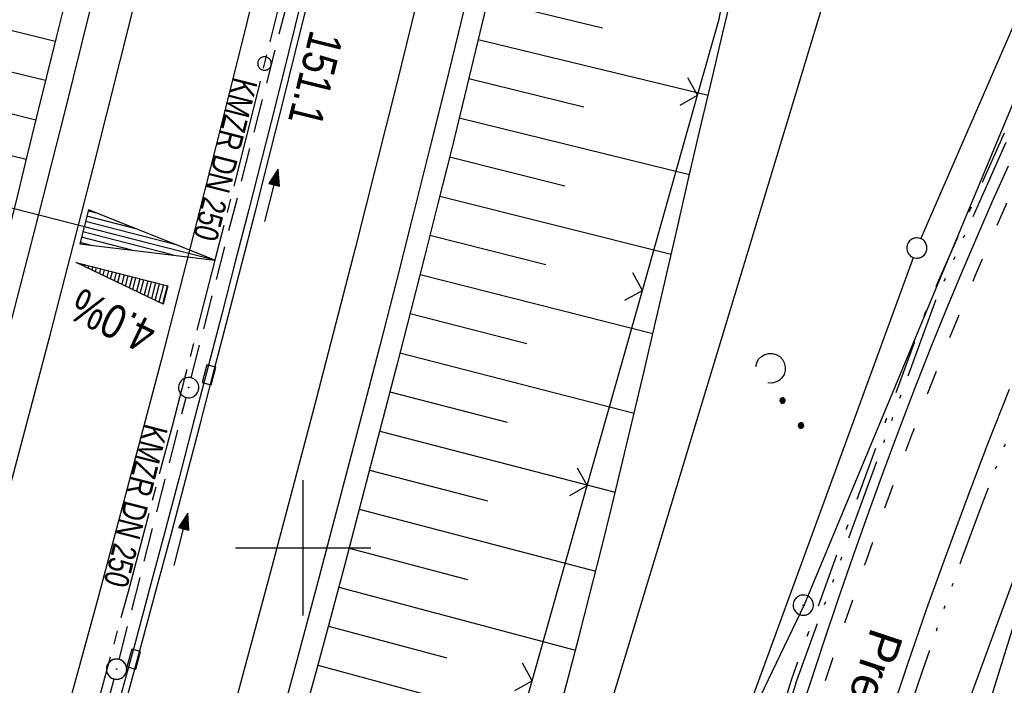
# Model space of a CAD drawing. Extents: x 511715 to 512121, y 473902 to 474680.
# Tile 5 of 21: x 511879 to 511952, y 473990 to 474039. Entities that reach past the tile are written whole.
import ezdxf

# ---------------------------------------------------------------- set-up
doc = ezdxf.new("R2010")
doc.units = 0
doc.header["$LTSCALE"] = 10
doc.header["$MEASUREMENT"] = 0
for name, pattern in [('ACAD_ISO03W100', [30, 12, -18]), ('ACAD_ISO14W100', [25.5, 12, -3, 0.5, -3, 0.5, -3, 0.5, -3]), ('ACHSE', [5.5, 4, -0.5, 0.5, -0.5]), ('LT00', [0]), ('LT08', [0.42, 0.2, -0.1, 0.02, -0.1]), ('STRICHLINIE2', [0.375, 0.25, -0.125])]:
    doc.linetypes.add(name, pattern=pattern)
doc.layers.get('0').update_dxf_attribs({"linetype": 'LT00'})
for name, color, linetype in [('-AX-020', 250, 'ACHSE'), ('-EL-020', 250, 'LT00'), ('-Halt-Pfeil', 4, 'LT00'), ('-Haltung', 182, 'STRICHLINIE2'), ('-Haltungsbeschriftung', 182, 'LT00'), ('-QUE-20W', 11, 'LT00'), ('-ST-20-1', 250, 'LT00'), ('ABWASSERLTG', 24, 'LT00'), ('DFK_AB_L', 21, 'LT00'), ('DFK_GZPKT', 250, 'LT00'), ('DFK_KATASTER', 250, 'LT00'), ('DFK_NUTZUNG', 250, 'LT00'), ('ORTSRICHTUNG', 7, 'Continuous'), ('STROM_UNTER', 80, 'LT08'), ('TELEKOM', 210, 'ACAD_ISO14W100'), ('V91_AFBR_BAB', 250, 'LT00'), ('V91_BOESCH', 250, 'LT00'), ('V91_BOSCHUNG', 250, 'LT00'), ('V91_KA_PRUF', 182, 'LT00'), ('V91_LD_MARK', 2, 'LT00'), ('V91_RASTER', 250, 'LT00'), ('V91_RINNE', 182, 'LT00'), ('V91_SINKK', 182, 'LT00'), ('V91_ZAUN', 40, 'LT00'), ('V92_AFBR_BAB', 250, 'LT00'), ('V92_KA_PRUF', 182, 'LT00'), ('V92_RINNE', 182, 'LT00'), ('V92_SINKK', 182, 'LT00'), ('WASSERLTG', 130, 'ACAD_ISO03W100')]:
    doc.layers.add(name, color=color, linetype=linetype)
doc.styles.add('Beschrift', font='ARIAL.TTF')
doc.styles.add('Haltungsbeschriftung', font='ARIAL.TTF', dxfattribs={"width": 0.75})

# ---------------------------------------------------------------- blocks, each defined once
blk = doc.blocks.new('SYMB7010')
at = {"color": 0, "linetype": 'ByBlock'}
for points in [[(-0.031408, 0.499213), (-0.093728, 0.49134), (-0.15457, 0.475719), (-0.212975, 0.452595), (-0.268021, 0.422333), (-0.31884, 0.385411), (-0.36463, 0.342411), (-0.40467, 0.29401), (-0.438329, 0.240973), (-0.465074, 0.184136), (-0.484486, 0.124395), (-0.496256, 0.062692), (-0.5002, 0)], [(0.5002, 0), (0.496256, 0.062692), (0.484485, 0.124395), (0.465074, 0.184136), (0.438329, 0.240973), (0.40467, 0.29401), (0.36463, 0.342411), (0.31884, 0.385411), (0.268021, 0.422333), (0.212975, 0.452595), (0.15457, 0.475719), (0.093728, 0.49134), (0.031408, 0.499213), (-0.031408, 0.499213)], [(-0.5002, 0), (-0.496256, -0.062692), (-0.484486, -0.124395), (-0.465075, -0.184136), (-0.438329, -0.240973), (-0.404671, -0.29401), (-0.36463, -0.342411), (-0.31884, -0.385411), (-0.268021, -0.422333), (-0.212975, -0.452595), (-0.154571, -0.475719), (-0.093728, -0.49134), (-0.031408, -0.499213), (0.031408, -0.499213)], [(0.031408, -0.499213), (0.093728, -0.491341), (0.15457, -0.475719), (0.212975, -0.452595), (0.268021, -0.422333), (0.31884, -0.385411), (0.36463, -0.342411), (0.404671, -0.294011), (0.438329, -0.240974), (0.465075, -0.184136), (0.484486, -0.124395), (0.496256, -0.062692), (0.500201, 0)]]:
    blk.add_lwpolyline(points, dxfattribs=at)
blk = doc.blocks.new('SYMB0018')
at = {"color": 0, "linetype": 'ByBlock'}
for p, q in [((1, 0.13), (0, 0)), ((0.615385, 0.08), (1, 0.08)), ((0.923077, 0.12), (1, 0.12)), ((0.000669, 0), (1, 0)), ((0.307692, 0.04), (1, 0.04)), ((0.307692, -0.04), (1, -0.04)), ((0.615385, -0.08), (1, -0.08)), ((0.923077, -0.12), (1, -0.12))]:
    blk.add_line(p, q, dxfattribs=at)
blk.add_lwpolyline([(0, 0), (1, -0.13), (1, 0.13)], dxfattribs=at)
blk = doc.blocks.new('SYMB0002')
at = {"color": 0, "linetype": 'ByBlock'}
for points in [[(-0.031395, 0.499013), (-0.093691, 0.491144), (-0.154509, 0.475528), (-0.21289, 0.452414), (-0.267913, 0.422164), (-0.318712, 0.385257), (-0.364484, 0.342274), (-0.404509, 0.293893), (-0.438154, 0.240877), (-0.464888, 0.184062), (-0.484292, 0.124345), (-0.496058, 0.062667), (-0.5, 0)], [(-0.5, 0), (-0.496058, -0.062667), (-0.484292, -0.124345), (-0.464888, -0.184062), (-0.438154, -0.240877), (-0.404509, -0.293893), (-0.364485, -0.342274), (-0.318712, -0.385257), (-0.267914, -0.422164), (-0.21289, -0.452414), (-0.154509, -0.475529), (-0.093691, -0.491144), (-0.031395, -0.499014), (0.031395, -0.499014)], [(0.5, 0), (0.496057, 0.062667), (0.484292, 0.124345), (0.464888, 0.184062), (0.438153, 0.240877), (0.404509, 0.293893), (0.364484, 0.342274), (0.318712, 0.385257), (0.267913, 0.422164), (0.21289, 0.452414), (0.154509, 0.475528), (0.093691, 0.491144), (0.031395, 0.499013), (-0.031395, 0.499013)], [(0.031395, -0.499014), (0.093691, -0.491144), (0.154509, -0.475529), (0.21289, -0.452414), (0.267914, -0.422164), (0.318712, -0.385257), (0.364485, -0.342274), (0.404509, -0.293893), (0.438154, -0.240877), (0.464889, -0.184062), (0.484292, -0.124345), (0.496058, -0.062667), (0.5, 0)]]:
    blk.add_lwpolyline(points, dxfattribs=at)
blk = doc.blocks.new('SYMB0652')
at = {"color": 0, "linetype": 'ByBlock'}
blk.add_lwpolyline([(-0.15, -0.075), (0.15, -0.075), (0.15, 0.075), (-0.15, 0.075), (-0.15, -0.075)], dxfattribs=at)
blk = doc.blocks.new('SYMB0003')
at = {"color": 0, "linetype": 'ByBlock'}
for p, q in [((-0.015712, 0), (0.010166, 0.012015)), ((0, -0.021257), (-0.015712, 0)), ((0.010166, 0.012015), (0, -0.021257))]:
    blk.add_line(p, q, dxfattribs=at)
for points in [[(-0.031395, 0.499013), (-0.093691, 0.491144), (-0.154509, 0.475528), (-0.21289, 0.452414), (-0.267913, 0.422164), (-0.318712, 0.385257), (-0.364484, 0.342274), (-0.404509, 0.293893), (-0.438154, 0.240877), (-0.464888, 0.184062), (-0.484292, 0.124345), (-0.496058, 0.062667), (-0.5, 0)], [(0.5, 0), (0.496057, 0.062667), (0.484292, 0.124345), (0.464888, 0.184062), (0.438153, 0.240877), (0.404509, 0.293893), (0.364484, 0.342274), (0.318712, 0.385257), (0.267913, 0.422164), (0.21289, 0.452414), (0.154509, 0.475528), (0.093691, 0.491144), (0.031395, 0.499013), (-0.031395, 0.499013)], [(-0.5, 0), (-0.496058, -0.062667), (-0.484292, -0.124345), (-0.464888, -0.184062), (-0.438154, -0.240877), (-0.404509, -0.293893), (-0.364485, -0.342274), (-0.318712, -0.385257), (-0.267914, -0.422164), (-0.21289, -0.452414), (-0.154509, -0.475529), (-0.093691, -0.491144), (-0.031395, -0.499014), (0.031395, -0.499014)], [(0.031395, -0.499014), (0.093691, -0.491144), (0.154509, -0.475529), (0.21289, -0.452414), (0.267914, -0.422164), (0.318712, -0.385257), (0.364485, -0.342274), (0.404509, -0.293893), (0.438154, -0.240877), (0.464889, -0.184062), (0.484292, -0.124345), (0.496058, -0.062667), (0.5, 0)]]:
    blk.add_lwpolyline(points, dxfattribs=at)
blk = doc.blocks.new('SYMB0024')
at = {"color": 0, "linetype": 'ByBlock'}
for p, q in [((-0.5, 0.5), (0, 0)), ((0, 0), (0.5, 0.5))]:
    blk.add_line(p, q, dxfattribs=at)
blk = doc.blocks.new('SYMB7231')
at = {"color": 0, "linetype": 'ByBlock'}
for p, q in [((0.109975, -0.002365), (0.105504, -0.031126)), ((0.23, -0.057081), (0.23, -0.082919)), ((0.235, -0.087105), (0.235, -0.052895)), ((0.24, -0.050836), (0.24, -0.089164)), ((0.245, -0.089796), (0.245, -0.050204)), ((0.25, -0.050836), (0.25, -0.089164)), ((0.255, -0.087105), (0.255, -0.052895)), ((0.26, -0.057081), (0.26, -0.082919)), ((0.265, -0.070126), (0.265, -0.069854)), ((0.46, -0.057081), (0.46, -0.082919)), ((0.465, -0.087105), (0.465, -0.052895)), ((0.47, -0.050836), (0.47, -0.089164)), ((0.475, -0.089796), (0.475, -0.050204)), ((0.48, -0.050836), (0.48, -0.089164)), ((0.485, -0.087105), (0.485, -0.052895)), ((0.49, -0.057081), (0.49, -0.082919)), ((0.495, -0.070126), (0.495, -0.069854))]:
    blk.add_line(p, q, dxfattribs=at)
for points in [[(-0.109975, -0.002365), (-0.106745, 0.026562), (-0.096041, 0.053629), (-0.078613, 0.076941), (-0.055681, 0.094866), (-0.028851, 0.106149), (0, 0.11)], [(0, 0.11), (0.028851, 0.106149), (0.055681, 0.094866), (0.078613, 0.076941), (0.096041, 0.053629), (0.106745, 0.026562), (0.109975, -0.002365)], [(-0.075234, -0.080249), (-0.093647, -0.057708), (-0.105504, -0.031126), (-0.109975, -0.002365)], [(0.105504, -0.031126), (0.093647, -0.057708), (0.075234, -0.080249)], [(0.265, -0.07), (0.263019, -0.061322), (0.25747, -0.054363), (0.24945, -0.050501), (0.24055, -0.050501), (0.23253, -0.054363), (0.226981, -0.061322), (0.225, -0.07), (0.226981, -0.078678), (0.23253, -0.085637), (0.24055, -0.089499), (0.24945, -0.089499), (0.25747, -0.085637), (0.263019, -0.078678), (0.265, -0.07)], [(0.495, -0.07), (0.493019, -0.061322), (0.48747, -0.054363), (0.47945, -0.050501), (0.47055, -0.050501), (0.46253, -0.054363), (0.456981, -0.061322), (0.455, -0.07), (0.456981, -0.078678), (0.46253, -0.085637), (0.47055, -0.089499), (0.47945, -0.089499), (0.48747, -0.085637), (0.493019, -0.078678), (0.495, -0.07)]]:
    blk.add_lwpolyline(points, dxfattribs=at)
blk = doc.blocks.new('SYMB0070')
at = {"color": 0, "linetype": 'ByBlock'}
for p, q in [((-0.5, 0), (0.2, 0)), ((0.5, 0), (0.2, 0.1)), ((0.2, 0.1), (0.2, 0)), ((0.468, 0), (0.21, 0.086)), ((0.21, 0.086), (0.21, -0.086)), ((0.21, -0.086), (0.468, 0)), ((0.22, -0.072), (0.437, 0)), ((0.23, -0.058), (0.405, 0)), ((0.24, -0.045), (0.374, 0)), ((0.342, 0), (0.25, 0.031)), ((0.25, 0.031), (0.25, -0.031)), ((0.25, -0.031), (0.342, 0)), ((0.26, -0.017), (0.31, 0)), ((0.27, -0.003), (0.279, 0))]:
    blk.add_line(p, q, dxfattribs=at)
for points in [[(0.2, 0), (0.2, -0.1), (0.5, 0)], [(0.437, 0), (0.22, 0.072), (0.22, -0.072)], [(0.405, 0), (0.23, 0.058), (0.23, -0.058)], [(0.374, 0), (0.24, 0.045), (0.24, -0.045)], [(0.31, 0), (0.26, 0.017), (0.26, -0.017)], [(0.279, 0), (0.27, 0.003), (0.27, -0.003)]]:
    blk.add_lwpolyline(points, dxfattribs=at)

msp = doc.modelspace()

# ---------------------------------------------------------------- linework, layer by layer
at = {"layer": '-AX-020', "ltscale": 0.2, "flags": 128}
msp.add_lwpolyline([(511996.045, 474653.246), (511995.098, 474646.242), (511992.439, 474626.448), (511989.798, 474606.651), (511987.169, 474586.854), (511984.552, 474567.054), (511981.943, 474547.253), (511979.34, 474527.452), (511976.744, 474507.689), (511975.127, 474495.377), (511973.477, 474482.815), (511971.825, 474470.254), (511970.169, 474457.693), (511968.506, 474445.133), (511966.835, 474432.574), (511965.154, 474420.016), (511963.46, 474407.46), (511961.752, 474394.906), (511960.027, 474382.355), (511958.283, 474369.806), (511956.518, 474357.259), (511954.73, 474344.717), (511952.918, 474332.177), (511951.078, 474319.642), (511949.209, 474307.111), (511947.309, 474294.584), (511945.376, 474282.063), (511943.407, 474269.547), (511941.4, 474257.038), (511939.355, 474244.534), (511937.267, 474232.038), (511935.137, 474219.549), (511932.96, 474207.067), (511930.736, 474194.594), (511928.462, 474182.131), (511926.136, 474169.676), (511923.757, 474157.232), (511921.321, 474144.799), (511918.829, 474132.377), (511916.276, 474119.967), (511913.661, 474107.57), (511910.982, 474095.187), (511908.238, 474082.818), (511905.425, 474070.464), (511902.544, 474058.127), (511899.59, 474045.806), (511896.562, 474033.504), (511893.47, 474021.261), (511890.29, 474008.997), (511887.033, 473996.753), (511883.699, 473984.53), (511880.287, 473972.328), (511876.798, 473960.148), (511873.233, 473947.991), (511869.591, 473935.856), (511866.167, 473924.705)], dxfattribs=at)
at = {"layer": '-EL-020', "flags": 128}
msp.add_lwpolyline([(511888.626, 474022.501), (511848.643, 474032.733), (511852.596, 474048.179), (511819.842, 474056.561)], dxfattribs=at)
at = {"layer": '-Haltung'}
for p, q in [((511891.709, 474012.571), (511899.025, 474041.108)), ((511886.373, 473991.751), (511891.337, 474011.118)), ((511886.373, 473991.752), (511887.013, 473994.249)), ((511881.823, 473974.398), (511885.997, 473990.3)), ((511881.823, 473974.398), (511885.997, 473990.3))]:
    msp.add_line(p, q, dxfattribs=at)
at = {"layer": '-QUE-20W'}
for p, q in [((511883.26, 474021.09), (511883.258, 474021.08)), ((511883.533, 474020.947), (511883.551, 474021.016)), ((511883.841, 474020.942), (511883.809, 474020.815)), ((511884.085, 474020.682), (511884.132, 474020.867)), ((511884.423, 474020.793), (511884.361, 474020.55)), ((511884.636, 474020.417), (511884.713, 474020.718)), ((511885.004, 474020.644), (511884.912, 474020.285)), ((511885.188, 474020.152), (511885.295, 474020.57)), ((511885.585, 474020.495), (511885.464, 474020.02)), ((511885.739, 474019.887), (511885.876, 474020.421)), ((511886.167, 474020.347), (511886.015, 474019.755)), ((511886.291, 474019.622), (511886.457, 474020.272)), ((511886.748, 474020.198), (511886.567, 474019.49)), ((511886.842, 474019.357), (511887.038, 474020.123)), ((511887.329, 474020.049), (511887.118, 474019.225)), ((511887.394, 474019.092), (511887.62, 474019.975)), ((511887.91, 474019.9), (511887.67, 474018.96)), ((511887.945, 474018.827), (511888.201, 474019.826)), ((511888.492, 474019.752), (511888.221, 474018.695)), ((511888.497, 474018.562), (511888.782, 474019.677)), ((511889.073, 474019.603), (511888.773, 474018.43)), ((511889.049, 474018.297), (511889.364, 474019.528)), ((511889.654, 474019.454), (511889.324, 474018.165)), ((511889.6, 474018.032), (511889.945, 474019.38))]:
    msp.add_line(p, q, dxfattribs=at)
msp.add_lwpolyline([(511889.643, 474018.012), (511883.209, 474021.103), (511889.99, 474019.368), (511889.643, 474018.012)], dxfattribs=at)
at = {"layer": 'ABWASSERLTG', "flags": 128}
msp.add_lwpolyline([(511831.549, 473930.567), (511832.698, 473933.764), (511840.309, 473954.937), (511842.356, 473957.031), (511892.712, 473942.271), (511910.86, 473941.155), (511937.091, 473995.797), (511960.275, 474051.485), (511984.841, 474104.377), (512027.209, 474194.737), (512045.263, 474244.703), (512065.261, 474304.344), (512066.133, 474307.61)], dxfattribs=at)
at = {"layer": 'DFK_AB_L'}
msp.add_line((511957.423, 474102.852), (511909.098, 473943.368), dxfattribs=at)
at = {"layer": 'DFK_KATASTER'}
for p, q in [((511945.709, 474022.858), (511953.411, 474040.552)), ((511931.598, 473984.434), (511945.152, 474021.466)), ((511946.089, 473980.054), (511959.041, 474015.296)), ((511959.078, 474015.284), (511947.953, 473979.486))]:
    msp.add_line(p, q, dxfattribs=at)
at = {"layer": 'STROM_UNTER', "ltscale": 2, "flags": 128}
msp.add_lwpolyline([(511831.824, 473930.521), (511835.181, 473939.04), (511837.758, 473946.249), (511838.9, 473949.721), (511839.239, 473950.907), (511839.811, 473951.851), (511840.858, 473952.738), (511845.27, 473953.456), (511847.505, 473954.117), (511855.328, 473952.045), (511891.94, 473942.259), (511898.571, 473940.343), (511900.519, 473939.885), (511904.317, 473939.941), (511906.364, 473940.038), (511909.677, 473940.255), (511912.019, 473940.568), (511914.32, 473942.764), (511921.092, 473950.892), (511926.499, 473957.824), (511927.532, 473961.969), (511936.15, 473990.312), (511946.432, 474018.47), (511957.917, 474044.144), (511969.439, 474069.455), (511980.675, 474093.822), (511992.058, 474118.586), (512006.329, 474148.776), (512004.958, 474149.385)], dxfattribs=at)
at = {"layer": 'TELEKOM', "ltscale": 0.05, "flags": 128}
for points in [[(512060.807, 474275.61), (512053.762, 474252.516), (512049.204, 474237.434), (512045.84, 474226.938), (512043.766, 474220.023), (512041.23, 474210.821), (512038.173, 474200.445), (512035.276, 474192.535), (512033.103, 474186.239), (512025.791, 474170.286), (512023.149, 474164.57), (512020.509, 474158.855), (512017.872, 474153.139), (512015.24, 474147.421), (512012.613, 474141.701), (512010.548, 474137.195), (512008.486, 474132.688), (512006.425, 474128.179), (512004.363, 474123.671), (512002.299, 474119.163), (512000.23, 474114.656), (511998.347, 474110.565), (511996.461, 474106.474), (511994.574, 474102.385), (511992.686, 474098.297), (511990.799, 474094.208), (511988.915, 474090.119), (511987.006, 474085.967), (511985.101, 474081.813), (511983.197, 474077.659), (511981.293, 474073.503), (511979.39, 474069.348), (511977.485, 474065.193), (511975.236, 474060.295), (511972.986, 474055.398), (511970.735, 474050.502), (511968.485, 474045.605), (511966.238, 474040.707), (511964.948, 474037.893), (511963.662, 474035.077), (511962.383, 474032.259), (511961.112, 474029.438), (511959.853, 474026.614), (511958.607, 474023.785), (511957.377, 474020.951), (511956.166, 474018.109), (511954.975, 474015.261), (511953.348, 474011.26), (511951.765, 474007.242), (511950.224, 474003.206), (511948.724, 473999.155), (511947.265, 473995.088), (511945.845, 473991.007), (511944.463, 473986.913), (511942.68, 473981.44), (511940.961, 473975.947), (511939.307, 473970.435), (511937.969, 473965.784), (511937.716, 473964.903), (511936.188, 473959.354), (511934.866, 473954.345), (511933.595, 473949.323), (511932.379, 473944.289), (511931.217, 473939.242), (511930.113, 473934.182), (511929.329, 473930.411), (511928.575, 473926.632), (511927.85, 473922.847), (511927.151, 473919.056), (511926.477, 473915.259), (511926.349, 473914.513)], [(511831.13, 473930.638), (511832.467, 473934.705), (511835.388, 473942.939), (511836.332, 473945.636), (511837.062, 473947.356), (511837.846, 473948.712), (511838.47, 473949.389), (511839.566, 473950.691), (511840.557, 473951.63), (511843.739, 473952.307), (511848.957, 473953.505), (511855.425, 473952.672), (511860.974, 473951.112), (511878.553, 473945.953), (511890.363, 473942.509), (511899.596, 473939.8), (511900.555, 473939.575), (511905.405, 473939.837), (511912.187, 473940.149), (511912.971, 473942.599), (511919.698, 473948.644), (511926.109, 473954.607), (511927.274, 473959.28), (511929.313, 473966.45), (511936.529, 473990.185), (511946.803, 474018.319), (511958.282, 474043.979), (511969.803, 474069.289), (511981.039, 474093.655), (511992.421, 474118.418), (512005.287, 474146.183), (512017.472, 474173.883), (512023.963, 474187.767), (512025.961, 474193.022), (512026.704, 474194.875), (512035.929, 474192.374), (512039.42, 474191.68), (512045.352, 474190.522), (512046.275, 474190.353)]]:
    msp.add_lwpolyline(points, dxfattribs=at)
at = {"layer": 'V91_AFBR_BAB'}
for points in [[(511865.491, 473969.545), (511866.57, 473973.351), (511867.647, 473977.158), (511868.721, 473980.966), (511869.79, 473984.775), (511870.853, 473988.586), (511871.907, 473992.399), (511873.244, 473997.291), (511874.566, 474002.187), (511875.873, 474007.087), (511877.167, 474011.99), (511878.447, 474016.897), (511880.416, 474024.54), (511882.355, 474032.19), (511884.267, 474039.847), (511886.317, 474048.189), (511888.335, 474056.539), (511890.323, 474064.896), (511892.18, 474072.826), (511894.01, 474080.762), (511895.813, 474088.705), (511897.568, 474096.567), (511899.295, 474104.436), (511900.992, 474112.311)], [(511912.829, 474043.605), (511911.697, 474038.943), (511910.553, 474034.283), (511909.355, 474029.467), (511908.144, 474024.654), (511906.919, 474019.844), (511905.684, 474015.038), (511904.437, 474010.234), (511902.814, 474004.04), (511901.175, 473997.85), (511899.517, 473991.666), (511897.84, 473985.486), (511896.159, 473979.373), (511894.457, 473973.266), (511892.733, 473967.165), (511890.987, 473961.071), (511889.55, 473956.12), (511888.099, 473951.172), (511886.634, 473946.229), (511885.159, 473941.289), (511883.673, 473936.352), (511881.066, 473927.767), (511879.436, 473922.458)], [(511936.167, 473985.854), (511937.478, 473989.868), (511938.527, 473993.021), (511939.593, 473996.168), (511940.679, 473999.308), (511941.787, 474002.44), (511942.918, 474005.563), (511944.076, 474008.676), (511945.263, 474011.778), (511946.48, 474014.867), (511947.73, 474017.943), (511948.814, 474020.532), (511949.919, 474023.111), (511951.044, 474025.683), (511952.184, 474028.248)], [(511952.234, 474011.706), (511950.646, 474007.676), (511949.101, 474003.629), (511947.597, 473999.566), (511946.134, 473995.488), (511944.71, 473991.396), (511943.324, 473987.291), (511941.536, 473981.805), (511939.814, 473976.299), (511938.156, 473970.773), (511936.561, 473965.228), (511935.029, 473959.666), (511933.704, 473954.646), (511932.43, 473949.611), (511931.211, 473944.564), (511930.046, 473939.505), (511928.939, 473934.432), (511928.153, 473930.65), (511927.397, 473926.862), (511926.67, 473923.068), (511925.97, 473919.269), (511925.295, 473915.466), (511925.166, 473914.713)]]:
    msp.add_lwpolyline(points, dxfattribs=at)
at = {"layer": 'V91_AFBR_BAB', "color": 0}
msp.add_lwpolyline([(511896.943, 474043.387), (511895.478, 474037.447), (511893.508, 474029.576), (511891.507, 474021.712), (511889.475, 474013.856), (511887.893, 474007.824), (511886.291, 474001.797), (511884.669, 473995.776), (511883.026, 473989.76), (511881.914, 473985.737), (511880.793, 473981.715), (511879.666, 473977.696), (511878.533, 473973.678), (511877.398, 473969.661), (511876.26, 473965.645)], dxfattribs=at)
at = {"layer": 'V91_BOESCH'}
for points in [[(511918.765, 473987.268), (511919.505, 473989.989), (511920.374, 473993.275), (511921.221, 473996.565), (511922.048, 473999.858), (511922.859, 474003.155), (511923.656, 474006.455), (511924.442, 474009.758), (511925.219, 474013.063), (511925.991, 474016.369), (511926.827, 474019.972), (511927.663, 474023.576), (511928.498, 474027.18), (511929.336, 474030.783), (511930.179, 474034.386), (511931.028, 474037.987), (511931.885, 474041.587)], [(511882.44, 474040.627), (511881.719, 474037.738), (511881.003, 474034.847), (511880.291, 474031.955), (511879.581, 474029.063), (511878.87, 474026.171), (511878.157, 474023.28), (511877.44, 474020.39), (511876.716, 474017.501), (511875.69, 474013.465), (511874.65, 474009.434), (511873.596, 474005.405), (511872.529, 474001.38), (511871.452, 473997.358), (511870.365, 473993.338), (511869.313, 473989.478), (511868.256, 473985.619), (511867.193, 473981.761), (511866.127, 473977.905), (511865.058, 473974.049), (511863.988, 473970.194)], [(511913.57, 474040.147), (511912.758, 474036.772), (511911.938, 474033.399), (511910.962, 474029.434), (511909.973, 474025.472), (511908.973, 474021.513), (511907.964, 474017.556), (511906.947, 474013.601), (511905.924, 474009.648), (511904.988, 474006.051), (511904.047, 474002.456), (511903.099, 473998.863), (511902.143, 473995.271), (511901.177, 473991.683), (511900.201, 473988.097), (511899.212, 473984.515), (511898.262, 473981.12), (511897.301, 473977.729), (511896.331, 473974.339), (511895.355, 473970.952), (511894.373, 473967.566), (511893.387, 473964.181), (511892.4, 473960.797)]]:
    msp.add_lwpolyline(points, dxfattribs=at)
at = {"layer": 'V91_BOSCHUNG'}
for p, q in [((511913.65, 474040.485), (511922.153, 474038.448)), ((511881.646, 474037.445), (511872.465, 474039.718)), ((511880.929, 474034.545), (511863.817, 474038.758)), ((511912.953, 474037.581), (511929.966, 474033.477)), ((511912.253, 474034.691), (511920.765, 474032.61)), ((511880.212, 474031.632), (511872.095, 474033.63)), ((511879.496, 474028.718), (511863.7, 474032.607)), ((511911.543, 474031.79), (511928.594, 474027.594)), ((511910.83, 474028.904), (511919.37, 474026.775)), ((511910.106, 474026.006), (511927.23, 474021.709)), ((511909.377, 474023.11), (511917.963, 474020.941)), ((511908.643, 474020.215), (511925.867, 474015.837)), ((511907.904, 474017.321), (511916.543, 474015.112)), ((511907.16, 474014.429), (511924.491, 474009.968)), ((511906.41, 474011.524), (511915.104, 474009.286)), ((511905.66, 474008.633), (511923.093, 474004.119)), ((511904.908, 474005.743), (511913.643, 474003.467)), ((511904.151, 474002.854), (511921.65, 473998.266)), ((511903.391, 473999.966), (511912.15, 473997.656)), ((511902.625, 473997.079), (511920.152, 473992.429)), ((511901.858, 473994.207), (511910.616, 473991.855)), ((511901.08, 473991.323), (511918.579, 473986.597))]:
    msp.add_line(p, q, dxfattribs=at)
at = {"layer": 'V91_LD_MARK', "color": 0}
for points in [[(511855.788, 473926.463), (511857.063, 473930.55), (511861.167, 473944.041), (511864.709, 473955.967), (511868.177, 473967.915), (511871.572, 473979.885), (511874.894, 473991.875), (511878.142, 474003.885), (511881.319, 474015.915), (511884.422, 474027.963), (511887.454, 474040.03), (511890.414, 474052.114), (511893.302, 474064.215), (511895.327, 474072.893), (511897.317, 474081.579), (511899.272, 474090.273), (511901.192, 474098.974), (511903.08, 474107.683), (511904.936, 474116.398)], [(511925.431, 474114.851), (511923.415, 474105.417), (511921.362, 474095.991), (511919.271, 474086.573), (511917.142, 474077.164), (511914.973, 474067.764), (511912.764, 474058.374), (511909.864, 474046.31), (511906.896, 474034.263), (511903.861, 474022.233), (511900.757, 474010.221), (511897.586, 473998.226), (511894.345, 473986.25), (511891.036, 473974.293), (511887.658, 473962.356), (511884.719, 473952.182), (511881.73, 473942.023), (511878.688, 473931.88), (511875.989, 473923.041)]]:
    msp.add_lwpolyline(points, dxfattribs=at)
at = {"layer": 'V91_RASTER'}
for p, q in [((511900, 473995), (511900, 474005)), ((511895, 474000), (511905, 474000))]:
    msp.add_line(p, q, dxfattribs=at)
at = {"layer": 'V91_RINNE'}
for points in [[(511880.096, 473964.592), (511881.237, 473968.587), (511882.375, 473972.582), (511883.509, 473976.579), (511884.637, 473980.577), (511885.756, 473984.578), (511886.864, 473988.582), (511887.985, 473992.682), (511889.094, 473996.786), (511890.193, 474000.892), (511891.283, 474005.001), (511892.364, 474009.112), (511893.44, 474013.225), (511894.453, 474017.116), (511895.46, 474021.009), (511896.461, 474024.903), (511897.454, 474028.8), (511898.439, 474032.698), (511899.413, 474036.599), (511900.595, 474041.394)], [(511899.894, 474040.635), (511898.907, 474036.63), (511897.938, 474032.754), (511896.958, 474028.881), (511895.968, 474025.01), (511894.971, 474021.142), (511893.967, 474017.274), (511892.96, 474013.408), (511891.886, 474009.297), (511890.807, 474005.187), (511889.722, 474001.078), (511888.629, 473996.972), (511887.526, 473992.868), (511886.411, 473988.768), (511885.083, 473983.952), (511883.738, 473979.14), (511882.377, 473974.332), (511881.003, 473969.529), (511879.616, 473964.729), (511878.185, 473959.816)]]:
    msp.add_lwpolyline(points, dxfattribs=at)
at = {"layer": 'V91_ZAUN'}
for p, q in [((511925.104, 474019.034), (511929.184, 474033.468)), ((511921.023, 474004.599), (511925.104, 474019.034)), ((511916.943, 473990.165), (511921.023, 474004.599)), ((511912.863, 473975.731), (511916.943, 473990.165))]:
    msp.add_line(p, q, dxfattribs=at)
msp.add_lwpolyline([(511929.184, 474033.468), (511930.775, 474039.1), (511932.454, 474048.092)], dxfattribs=at)
at = {"layer": 'V92_AFBR_BAB'}
msp.add_lwpolyline([(511884.621, 473995.6), (511883.026, 473989.76), (511881.914, 473985.737), (511880.793, 473981.715), (511879.666, 473977.696), (511878.533, 473973.678), (511877.398, 473969.661), (511876.26, 473965.645)], dxfattribs=at)
at = {"layer": 'V92_RINNE'}
for points in [[(511887.781, 473993.816), (511887.526, 473992.868), (511886.411, 473988.768), (511885.083, 473983.952), (511883.738, 473979.14), (511882.377, 473974.332), (511881.003, 473969.529), (511879.616, 473964.729), (511878.185, 473959.816), (511876.744, 473954.907), (511875.294, 473950), (511873.836, 473945.095), (511872.371, 473940.193), (511871.042, 473935.769), (511869.707, 473931.347), (511868.362, 473926.928), (511867.606, 473924.461)], [(511880.096, 473964.592), (511881.237, 473968.587), (511882.375, 473972.582), (511883.509, 473976.579), (511884.637, 473980.577), (511885.756, 473984.578), (511886.864, 473988.582), (511887.985, 473992.682), (511888.224, 473993.565)]]:
    msp.add_lwpolyline(points, dxfattribs=at)
at = {"layer": 'WASSERLTG', "ltscale": 0.015, "flags": 128}
msp.add_lwpolyline([(512046.136, 474191.289), (512036.107, 474191.972), (512028.666, 474193.664), (512019.33, 474173.141), (512007.109, 474145.359), (511994.237, 474117.58), (511982.855, 474092.819), (511971.62, 474068.454), (511970.171, 474065.298), (511968.728, 474062.138), (511967.291, 474058.976), (511965.857, 474055.811), (511964.423, 474052.645), (511962.988, 474049.479), (511961.548, 474046.314), (511960.102, 474043.151), (511958.929, 474040.598), (511957.754, 474038.048), (511956.58, 474035.498), (511955.411, 474032.947), (511954.249, 474030.395), (511953.097, 474027.839), (511951.959, 474025.28), (511950.837, 474022.714), (511949.734, 474020.142), (511948.655, 474017.562), (511947.408, 474014.496), (511946.195, 474011.416), (511945.012, 474008.323), (511943.857, 474005.219), (511942.728, 474002.103), (511941.623, 473998.978), (511940.539, 473995.844), (511939.475, 473992.702), (511938.428, 473989.555), (511937.119, 473985.546), (511935.835, 473981.531), (511934.579, 473977.507), (511933.351, 473973.476), (511932.151, 473969.436), (511930.983, 473965.388), (511929.846, 473961.33), (511929.076, 473958.506), (511928.323, 473955.677), (511927.591, 473952.844), (511926.879, 473950.006), (511926.191, 473947.163), (511925.528, 473944.316), (511924.892, 473941.46), (511924.358, 473939.01), (511921.125, 473938.151), (511901.382, 473939.933, -0.067087), (511850.478, 473953.665), (511842.983, 473954.719), (511841.858, 473954.629), (511841.004, 473953.944), (511832.628, 473930.385)], format="xyb", dxfattribs=at)

# ---------------------------------------------------------------- block references
at = {"layer": '-EL-020', "xscale": 9.99999999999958, "yscale": 10, "zscale": 10, "rotation": 165.6444500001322}
msp.add_blockref('SYMB0018', (511893.47, 474021.261), dxfattribs=at)
at = {"layer": '-Halt-Pfeil', "xscale": 4.000000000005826, "yscale": 4, "zscale": 4, "rotation": 75.62291659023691}
for p in [(511897.653, 474026.062), (511890.952, 474000.628)]:
    msp.add_blockref('SYMB0070', p, dxfattribs=at)
at = {"layer": '-ST-20-1', "rotation": 258.929999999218}
msp.add_blockref('SYMB0002', (511897.135, 474035.808), dxfattribs=at)
at = {"layer": 'DFK_GZPKT', "xscale": 1.499999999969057, "yscale": 1.5, "zscale": 1.5, "rotation": 251.2881100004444}
msp.add_blockref('SYMB7010', (511945.41, 474022.17), dxfattribs=at)
at = {"layer": 'DFK_NUTZUNG', "xscale": 10, "yscale": 10, "zscale": 10, "rotation": 306.46527}
msp.add_blockref('SYMB7231', (511934.577, 474013.275), dxfattribs=at)
at = {"layer": 'V91_KA_PRUF', "xscale": 1.499999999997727, "yscale": 1.499999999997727, "zscale": 1.5, "rotation": 260.3880065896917}
for p in [(511891.523, 474011.844), (511937.005, 473995.757), (511886.187, 473991.025)]:
    msp.add_blockref('SYMB0003', p, dxfattribs=at)
at = {"layer": 'V91_SINKK', "zscale": 4.5}
for p, xscale, yscale, rotation in [((511893.03, 474012.787), 4.499999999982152, 4.499999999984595, 255.2562994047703), ((511887.46, 473991.763), 4.499999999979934, 4.499999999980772, 254.527954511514)]:
    msp.add_blockref('SYMB0652', p, dxfattribs=dict(at, xscale=xscale, yscale=yscale, rotation=rotation))
at = {"layer": 'V91_ZAUN', "xscale": 2.100000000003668, "yscale": 2.099999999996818, "zscale": 2.1, "rotation": 74.21774659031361}
for p in [(511929.184, 474033.468), (511925.104, 474019.034), (511921.023, 474004.599), (511916.943, 473990.165)]:
    msp.add_blockref('SYMB0024', p, dxfattribs=at)
at = {"layer": 'V92_KA_PRUF', "xscale": 1.500000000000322, "yscale": 1.500000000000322, "zscale": 1.5, "rotation": 240.5376025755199}
msp.add_blockref('SYMB0003', (511886.187, 473991.025), dxfattribs=at)
at = {"layer": 'V92_SINKK', "xscale": 4.500000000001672, "yscale": 4.500000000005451, "zscale": 4.5, "rotation": 254.527751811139}
msp.add_blockref('SYMB0652', (511887.46, 473991.763), dxfattribs=at)

# ---------------------------------------------------------------- texts
at = {"layer": '-Haltungsbeschriftung', "style": 'Haltungsbeschriftung', "width": 0.75}
for p in [(511894.887, 474034.869), (511888.258, 474009.261)]:
    msp.add_text('KMZR DN 250', height=1.8, rotation=255.62291, dxfattribs=at).set_placement(p)
at = {"layer": '-QUE-20W', "style": 'Beschrift', "width": 0.8}
msp.add_text('4.0%%%', height=2.5, rotation=-205.66307, dxfattribs=at).set_placement((511889.313, 474016.534))
at = {"layer": '-ST-20-1', "style": 'Beschrift', "width": 0.8}
msp.add_text('  151.1', height=2.5, rotation=-103.9317, dxfattribs=at).set_placement((511900.921, 474039.88))
at = {"layer": 'ORTSRICHTUNG', "insert": (511938.378, 473983.27), "char_height": 2.5, "width": 24.42163, "attachment_point": 8, "rotation": 251.65214, "style": 'Beschrift'}
msp.add_mtext('Pretzabruck ►', dxfattribs=at)

doc.saveas('drawing.dxf')
